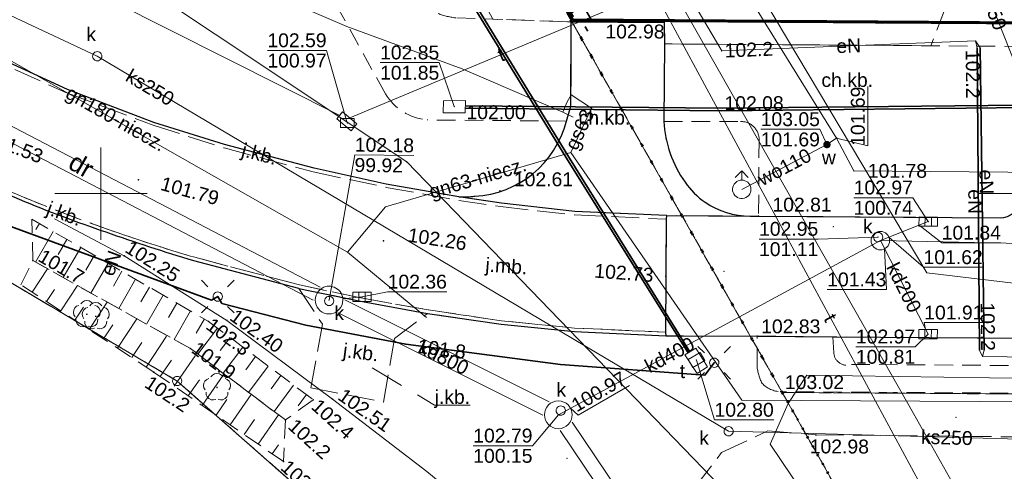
# Model space of a CAD drawing. Extents: x 6447898 to 6448503, y 5806748 to 5807122.
# Tile 5 of 50: x 6447946 to 6447999, y 5806885 to 5806909. Entities that reach past the tile are written whole.
import ezdxf
from ezdxf.enums import TextEntityAlignment as Align

# ---------------------------------------------------------------- set-up
doc = ezdxf.new("R2010")
doc.units = 0
doc.header["$PDSIZE"] = 0.75
for name, pattern in [('KROPK2', [2, 0, -2]), ('PRZER1-1', [2, 1, -1]), ('PRZER2-1', [3, 2, -1]), ('PRZER3-1', [4, 3, -1])]:
    doc.linetypes.add(name, pattern=pattern)
doc.layers.get('0').update_dxf_attribs({"linetype": 'CONTINUOUS', "lineweight": 13})
for name, color, linetype, lineweight in [('GEPPGD', 7, 'CONTINUOUS', 18), ('GESDZI', 7, 'CONTINUOUS', 18), ('GESJAE', 7, 'KROPK2', 50), ('GESKKL', 3, 'PRZER3-1', 18), ('GESUZY', 3, 'PRZER1-1', 18), ('GESUZY_O', 3, 'PRZER1-1', 18), ('GSLINK', 7, 'CONTINUOUS', 18), ('GSLKRW', 7, 'CONTINUOUS', 25), ('GSPRDL', 7, 'CONTINUOUS', 18), ('GSPWPN', 42, 'CONTINUOUS', 13), ('GSPWPN_O', 42, 'CONTINUOUS', 13), ('GSPWPS', 7, 'CONTINUOUS', 13), ('GSPWPS_O', 7, 'CONTINUOUS', 13), ('GSSKOA', 7, 'PRZER3-1', 18), ('GSSKOA_O', 7, 'PRZER3-1', 18), ('GSSKOD', 7, 'PRZER2-1', 18), ('GSSKOD_O', 7, 'PRZER2-1', 18), ('GSSOTW', 7, 'PRZER3-1', 18), ('GSSZSN', 7, 'PRZER2-1', 18), ('GTGTXT', 7, 'CONTINUOUS', 18), ('GULEPR', 240, 'CONTINUOUS', 18), ('GULEPR_O', 240, 'CONTINUOUS', 18), ('GULGPR', 2, 'CONTINUOUS', 18), ('GULGPR_O', 2, 'CONTINUOUS', 18), ('GULKPR', 32, 'CONTINUOUS', 18), ('GULKPR_O', 32, 'CONTINUOUS', 18), ('GULLOB', 7, 'CONTINUOUS', 35), ('GULTPR', 30, 'CONTINUOUS', 18), ('GULTPR_O', 30, 'CONTINUOUS', 18), ('GULWPR', 5, 'CONTINUOUS', 18), ('GULWPR_O', 5, 'CONTINUOUS', 18), ('GUPELA', 7, 'CONTINUOUS', 18), ('GUPIKP', 7, 'CONTINUOUS', 18), ('GUPISN', 7, 'PRZER1-1', 18), ('GUPIWZ', 7, 'CONTINUOUS', 18), ('GUPIWZ_O', 7, 'CONTINUOUS', 18), ('GUPKKS', 32, 'CONTINUOUS', 18), ('GUPKSD', 32, 'CONTINUOUS', 18), ('GUPKSD_O', 32, 'CONTINUOUS', 18), ('GUPPRZ', 7, 'CONTINUOUS', 18), ('GUPPRZ_O', 7, 'CONTINUOUS', 18), ('GUPWDT', 5, 'CONTINUOUS', 18), ('GUPWZA', 5, 'CONTINUOUS', 18), ('GUPWZA_O', 5, 'CONTINUOUS', 18), ('GUSIKP', 7, 'CONTINUOUS', 18)]:
    doc.layers.add(name, color=color, linetype=linetype, lineweight=lineweight)
doc.layers.add('OBRYS DZIAŁKA', color=7, linetype='CONTINUOUS', lineweight=60, true_color=0xffff4d)
doc.styles.add('GEO-INFO', font='arial.ttf')

# ---------------------------------------------------------------- blocks, each defined once
blk = doc.blocks.new('EPPGN')
blk.add_hatch(color=0).paths.add_polyline_path([(0, -0.09), (0.027812, -0.085595), (0.052901, -0.072812), (0.072812, -0.052901), (0.085595, -0.027812), (0.09, 0), (0.085595, 0.027812), (0.072812, 0.052901), (0.052901, 0.072812), (0.027812, 0.085595), (0, 0.09), (-0.027812, 0.085595), (-0.052901, 0.072812), (-0.072812, 0.052901), (-0.085595, 0.027812), (-0.09, 0), (-0.085595, -0.027812), (-0.072812, -0.052901), (-0.052901, -0.072812), (-0.027812, -0.085595)])
blk = doc.blocks.new('POINT')
at = {"color": 0}
blk.add_point((0, 0), dxfattribs=at)
blk = doc.blocks.new('KOLO')
blk.add_hatch(color=0).paths.add_polyline_path([(-0.5, 0), (-0.482963, -0.12941), (-0.433013, -0.25), (-0.353553, -0.353553), (-0.25, -0.433013), (-0.12941, -0.482963), (0, -0.5), (0.12941, -0.482963), (0.25, -0.433013), (0.353553, -0.353553), (0.433013, -0.25), (0.482963, -0.12941), (0.5, 0), (0.482963, 0.12941), (0.433013, 0.25), (0.353553, 0.353553), (0.25, 0.433013), (0.12941, 0.482963), (0, 0.5), (-0.12941, 0.482963), (-0.25, 0.433013), (-0.353553, 0.353553), (-0.433013, 0.25), (-0.482963, 0.12941)])
blk = doc.blocks.new('OKRAG_PELNY')
at = {"color": 0}
blk.add_lwpolyline([(0, 0.5), (0.12941, 0.482963), (0.25, 0.433013), (0.353553, 0.353553), (0.433013, 0.25), (0.482963, 0.12941), (0.5, 0), (0.482963, -0.12941), (0.433013, -0.25), (0.353553, -0.353553), (0.25, -0.433013), (0.12941, -0.482963), (0, -0.5), (-0.12941, -0.482963), (-0.25, -0.433013), (-0.353553, -0.353553), (-0.433013, -0.25), (-0.482963, -0.12941), (-0.5, 0), (-0.482963, 0.12941), (-0.433013, 0.25), (-0.353553, 0.353553), (-0.25, 0.433013), (-0.12941, 0.482963)], close=True, dxfattribs=at)
blk = doc.blocks.new('PROSTOKAT1_5-1_PELNY')
at = {"color": 0}
blk.add_lwpolyline([(0.75, -0.5), (-0.75, -0.5), (-0.75, 0.5), (0.75, 0.5)], close=True, dxfattribs=at)
blk = doc.blocks.new('SUUS05')
at = {"color": 0}
blk.add_lwpolyline([(0.5, -0.25), (-0.5, -0.25), (-0.5, 0.25), (0.5, 0.25)], close=True, dxfattribs=at)
for points in [[(-0.175, -0.25), (-0.175, 0.25)], [(0.175, -0.25), (0.175, 0.25)]]:
    blk.add_lwpolyline(points, dxfattribs=at)
blk = doc.blocks.new('SUUS02')
at = {"color": 0}
for points in [[(-0.707107, 1.292893), (0, 2), (0.707107, 1.292893)], [(0, 1), (0, 2)]]:
    blk.add_lwpolyline(points, dxfattribs=at)
blk.add_lwpolyline([(0, 1), (0.173648, 0.984808), (0.34202, 0.939693), (0.5, 0.866025), (0.642788, 0.766044), (0.766044, 0.642788), (0.866025, 0.5), (0.939693, 0.34202), (0.984808, 0.173648), (1, 0), (0.984808, -0.173648), (0.939693, -0.34202), (0.866025, -0.5), (0.75575, -0.654861), (0.618159, -0.786053), (0.458227, -0.888835), (0.281733, -0.959493), (0.095056, -0.995472), (-0.095056, -0.995472), (-0.281733, -0.959493), (-0.458227, -0.888835), (-0.618159, -0.786053), (-0.75575, -0.654861), (-0.866025, -0.5), (-0.945001, -0.327068), (-0.989821, -0.142315), (-0.998867, 0.047582), (-0.971812, 0.235759), (-0.909632, 0.415415), (-0.814576, 0.580057), (-0.690079, 0.723734), (-0.540641, 0.841254), (-0.371662, 0.928368), (-0.189251, 0.981929)], close=True, dxfattribs=at)
blk = doc.blocks.new('SPDLP')
blk.add_hatch(color=0).paths.add_polyline_path([(0, -0.09), (0.027812, -0.085595), (0.052901, -0.072812), (0.072812, -0.052901), (0.085595, -0.027812), (0.09, 0), (0.085595, 0.027812), (0.072812, 0.052901), (0.052901, 0.072812), (0.027812, 0.085595), (0, 0.09), (-0.027812, 0.085595), (-0.052901, 0.072812), (-0.072812, 0.052901), (-0.085595, 0.027812), (-0.09, 0), (-0.085595, -0.027812), (-0.072812, -0.052901), (-0.052901, -0.072812), (-0.027812, -0.085595)])
at = {"color": 0}
for points in [[(-0.648554, 1.126667), (-0.481106, 1.325358), (-0.255912, 1.454989), (0, 1.5), (0.255912, 1.454989), (0.481106, 1.325358), (0.648554, 1.126667)], [(-1.271938, -0.268652), (-1.40916, -0.048001), (-1.462858, 0.20623), (-1.426585, 0.463525), (-1.304695, 0.693003), (-1.11182, 0.867117), (-0.871109, 0.964971)], [(0.871109, 0.964971), (1.11182, 0.867117), (1.304695, 0.693003), (1.426585, 0.463525), (1.462858, 0.20623), (1.40916, -0.048001), (1.271938, -0.268652)], [(-0.137547, -1.292703), (-0.389802, -1.355024), (-0.648184, -1.327532), (-0.881678, -1.213525), (-1.062258, -1.026689), (-1.168249, -0.78945), (-1.186929, -0.530282)], [(1.186929, -0.530282), (1.168249, -0.78945), (1.062258, -1.026689), (0.881678, -1.213525), (0.648184, -1.327532), (0.389802, -1.355024), (0.137547, -1.292703)]]:
    blk.add_lwpolyline(points, dxfattribs=at)
blk = doc.blocks.new('SUEO')
blk.add_hatch(color=0).paths.add_polyline_path([(-0.002174, 0.089974), (0.023762, 0.086807), (0.042561, 0.0793), (0.060131, 0.066965), (0.076266, 0.047786), (0.086234, 0.025762), (0.089972, 0.002226), (0.088646, -0.015553), (0.081114, -0.038994), (0.066834, -0.060276), (0.049699, -0.075033), (0.027576, -0.085671), (0.004027, -0.08991), (-0.019639, -0.087831), (-0.040932, -0.080154), (-0.059082, -0.067892), (-0.073734, -0.051607), (-0.08374, -0.032979), (-0.089221, -0.011817), (-0.089063, 0.012951), (-0.082571, 0.035806), (-0.069528, 0.057148), (-0.048957, 0.075519), (-0.026898, 0.085887)])
at = {"color": 0}
for points in [[(-1.767767, 1.767767), (-1.06066, 1.06066)], [(1.767767, 1.767767), (1.06066, 1.06066)], [(-1.767767, -1.767767), (-1.06066, -1.06066)], [(1.767767, -1.767767), (1.06066, -1.06066)]]:
    blk.add_lwpolyline(points, dxfattribs=at)
blk = doc.blocks.new('EPPGS')
at = {"color": 0}
blk.add_lwpolyline([(0, 0.5), (0.154508, 0.475528), (0.293893, 0.404508), (0.404508, 0.293893), (0.475528, 0.154508), (0.5, 0), (0.475528, -0.154508), (0.404508, -0.293893), (0.293893, -0.404508), (0.154508, -0.475528), (0, -0.5), (-0.154508, -0.475528), (-0.293893, -0.404508), (-0.404508, -0.293893), (-0.475528, -0.154508), (-0.5, 0), (-0.475528, 0.154508), (-0.404508, 0.293893), (-0.293893, 0.404508), (-0.154508, 0.475528)], close=True, dxfattribs=at)

msp = doc.modelspace()

# ---------------------------------------------------------------- linework, layer by layer
at = {"elevation": 100, "flags": 128}
for points in [[(6447950, 5806897.5), (6447950, 5806902.5)], [(6447947.5, 5806900), (6447952.5, 5806900)], [(6447997.5, 5806900), (6448002.5, 5806900)]]:
    msp.add_lwpolyline(points, dxfattribs=at)
at = {"layer": 'GESDZI', "elevation": 10.22}
for points in [[(6447947.144, 5807106.691), (6447943.57, 5806972.007), (6447945.952, 5806961.309), (6447947.76, 5806958.22), (6447958.842, 5806964.609), (6447965.851, 5806952.15), (6447965.901, 5806954.89), (6447976.35, 5806954.66), (6447976.081, 5806941.611), (6447968.351, 5806941.801), (6447965.751, 5806946.39), (6447958.522, 5806959.149), (6447949.97, 5806954.35), (6447974.881, 5806910.343), (6447975.461, 5806909.323), (6448108.58, 5806908.47), (6448109, 5806973.47), (6448154, 5806973.18), (6448153.539, 5806902.166), (6448290.541, 5806859.987)], [(6447902.375, 5806927.785), (6447908.1, 5806926.36), (6447915.31, 5806923.99), (6447945.82, 5806915.54), (6447966.55, 5806901.71), (6447998.57, 5806868.616), (6447986.863, 5806889.257), (6447975.461, 5806909.323), (6447974.881, 5806910.343), (6447910.195, 5806932.402), (6447902.842, 5806934.305)], [(6447902.375, 5806927.785), (6447908.1, 5806926.36), (6447915.31, 5806923.99), (6447945.82, 5806915.54), (6447966.55, 5806901.71), (6447998.57, 5806868.616)], [(6447998.57, 5806868.616), (6448001.07, 5806864.206), (6447982.121, 5806861.587), (6447972.271, 5806873.906), (6447954.122, 5806889.875), (6447938.603, 5806899.044), (6447914.408, 5806907.57)], [(6447921.899, 5806895.009), (6447938.603, 5806899.044), (6447954.122, 5806889.875), (6447972.271, 5806873.906), (6447982.121, 5806861.587), (6447938.629, 5806866.952)]]:
    msp.add_lwpolyline(points, dxfattribs=at)
for points in [[(6448281.342, 5806841.899), (6448290.514, 5806841.988), (6448290.541, 5806859.987), (6448153.539, 5806902.166), (6448133.583, 5806908.31), (6448108.58, 5806908.47), (6447975.461, 5806909.323), (6447986.863, 5806889.257), (6448130.513, 5806888.326)], [(6448155.289, 5806857.796), (6448168.767, 5806855.813), (6448193.503, 5806845.405), (6448224.628, 5806841.328), (6448281.342, 5806841.899), (6448130.513, 5806888.326), (6447986.863, 5806889.257), (6447998.57, 5806868.616), (6448001.07, 5806864.206), (6448017.169, 5806862.196), (6448066.836, 5806855.476), (6448078.905, 5806858.046), (6448109.339, 5806864.525)]]:
    msp.add_lwpolyline(points, close=True, dxfattribs=at)
at = {"layer": 'GESJAE', "ltscale": 0.5}
for p, q in [((6447975.461, 5806909.323, 10.22), (6447974.881, 5806910.343, 10.22)), ((6447986.863, 5806889.257, 10.22), (6447975.461, 5806909.323, 10.22)), ((6447998.57, 5806868.616, 10.22), (6447986.863, 5806889.257, 10.22))]:
    msp.add_line(p, q, dxfattribs=at)
at = {"layer": 'GESJAE', "ltscale": 0.5, "elevation": 10.22}
msp.add_lwpolyline([(6447947.534, 5807120.909), (6447947.452, 5807118.377), (6447947.232, 5807111.508), (6447947.144, 5807106.691), (6447943.57, 5806972.007), (6447945.952, 5806961.309), (6447947.76, 5806958.22), (6447949.97, 5806954.35), (6447974.881, 5806910.343), (6447975.461, 5806909.323), (6447986.863, 5806889.257), (6447998.57, 5806868.616)], dxfattribs=at)
at = {"layer": 'GESKKL', "ltscale": 0.5, "elevation": 10.06}
msp.add_lwpolyline([(6447972.271, 5806873.906), (6447954.122, 5806889.875), (6447938.603, 5806899.044), (6447921.899, 5806895.009)], dxfattribs=at)
at = {"layer": 'GESUZY', "ltscale": 0.5}
for p, q in [((6448003.41, 5806909.144, 10.08), (6447975.461, 5806909.323, 10.08)), ((6447975.461, 5806909.323, 10.08), (6447986.863, 5806889.257, 10.08)), ((6448114.509, 5806888.43, 10.08), (6447986.863, 5806889.257, 10.08)), ((6447986.863, 5806889.257, 10.08), (6447998.57, 5806868.616, 10.08)), ((6447986.863, 5806889.257, 10.08), (6448114.509, 5806888.43, 10.08))]:
    msp.add_line(p, q, dxfattribs=at)
at = {"layer": 'GESUZY', "ltscale": 0.5, "elevation": 10.08}
msp.add_lwpolyline([(6447965.751, 5806946.39), (6447968.351, 5806941.801), (6447976.081, 5806941.611), (6447975.71, 5806923.75), (6448003.735, 5806923.191), (6448003.734, 5806923.158), (6448003.758, 5806920.077), (6448003.595, 5806915.028), (6448003.41, 5806909.144), (6447975.461, 5806909.323), (6447974.881, 5806910.343), (6447949.97, 5806954.35), (6447958.522, 5806959.149)], close=True, dxfattribs=at)
for points in [[(6447914.408, 5806907.57), (6447938.603, 5806899.044), (6447954.122, 5806889.875), (6447972.271, 5806873.906), (6447982.121, 5806861.587), (6448001.07, 5806864.206), (6447998.57, 5806868.616), (6447986.863, 5806889.257), (6447975.461, 5806909.323), (6447974.881, 5806910.343), (6447910.195, 5806932.402), (6447902.842, 5806934.305)], [(6447972.271, 5806873.906), (6447954.122, 5806889.875), (6447938.603, 5806899.044), (6447921.899, 5806895.009)]]:
    msp.add_lwpolyline(points, dxfattribs=at)
at = {"layer": 'GSLINK', "elevation": 10.18}
msp.add_lwpolyline([(6447987.18, 5806865.15), (6447984.58, 5806868.36), (6447982.53, 5806870.63), (6447982.14, 5806871.03), (6447975.88, 5806877.46), (6447971.37, 5806881.9), (6447967.64, 5806884.99), (6447962.53, 5806888.9), (6447956.82, 5806893.15), (6447951.26, 5806896.64), (6447947.49, 5806898.63)], dxfattribs=at)
at = {"layer": 'GSLKRW', "elevation": 10.18}
for points in [[(6447969.37, 5806899.82), (6447965.44, 5806900.52), (6447961.54, 5806901.37), (6447956.69, 5806902.65), (6447952.87, 5806903.85), (6447948.2, 5806905.62), (6447943.63, 5806907.71), (6447939.19, 5806910.02), (6447936.61, 5806911.52)], [(6447980.59, 5806898.82), (6447975.64, 5806899.04), (6447971.68, 5806899.49), (6447969.37, 5806899.82)], [(6447980.59, 5806898.82), (6447980.58, 5806898.62), (6447980.55, 5806892.51), (6447980.56, 5806892.31), (6447985.51, 5806892.3), (6447989.6, 5806892.26), (6448007.81, 5806892.13), (6448028.6, 5806891.98), (6448041.94, 5806891.91), (6448048.93, 5806891.85), (6448052.91, 5806891.81), (6448071.93, 5806891.7), (6448074.93, 5806891.7), (6448086.94, 5806891.61), (6448091.74, 5806891.59), (6448111.82, 5806891.45), (6448121.28, 5806891.28), (6448127.69, 5806890.86), (6448131.79, 5806890.48), (6448136.6, 5806889.82), (6448142.99, 5806888.77), (6448145.41, 5806888.23)], [(6447960.71, 5806894.88), (6447963.96, 5806894.2), (6447967.66, 5806893.53)], [(6447967.66, 5806893.53), (6447971.65, 5806892.94), (6447975.62, 5806892.55), (6447980.56, 5806892.31)]]:
    msp.add_lwpolyline(points, dxfattribs=at)
for points in [[(6447969.37, 5806899.82, 0.032585), (6447970.23, 5806899.86, 0.32829), (6447975.18, 5806903.92), (6447975.43, 5806904.72), (6447975.44, 5806909.28), (6447980.47, 5806909.25), (6447980.49, 5806908.09), (6447980.46, 5806903.9, 0.146191), (6447981.61, 5806900.62, 0.093994), (6447982.69, 5806899.53, 0.146715), (6447985.12, 5806898.78)], [(6447960.71, 5806894.88), (6447955.02, 5806896.37, -0.011651), (6447950.28, 5806897.91, -0.015876), (6447945.59, 5806899.68, -0.014098), (6447941.03, 5806901.74, -0.022359), (6447933.15, 5806906.05)], [(6447980.59, 5806898.82), (6447985.12, 5806898.78), (6447985.58, 5806898.78), (6447998.65, 5806898.69, 0.388347), (6447999.71, 5806899.66), (6447999.73, 5806903.66), (6448006.92, 5806903.62), (6448006.88, 5806899.65, 0.412378), (6448007.87, 5806898.6), (6448009.92, 5806898.61, 0.396258), (6448010.92, 5806899.63), (6448010.98, 5806903.58), (6448028.68, 5806903.43)]]:
    msp.add_lwpolyline(points, format="xyb", dxfattribs=at)
at = {"layer": 'GSSKOA', "ltscale": 0.5, "elevation": 10.18}
for points in [[(6447969.37, 5806899.82), (6447965.44, 5806900.52), (6447961.54, 5806901.37), (6447956.69, 5806902.65), (6447952.87, 5806903.85), (6447948.2, 5806905.62), (6447943.63, 5806907.71), (6447939.19, 5806910.02), (6447936.61, 5806911.52), (6447936.52, 5806911.36), (6447939.1, 5806909.88), (6447943.53, 5806907.54), (6447948.11, 5806905.46), (6447952.82, 5806903.7), (6447956.66, 5806902.47), (6447961.49, 5806901.17), (6447965.43, 5806900.34), (6447969.36, 5806899.63), (6447971.62, 5806899.3), (6447975.63, 5806898.85), (6447980.58, 5806898.62), (6447980.59, 5806898.82), (6447975.64, 5806899.04), (6447971.68, 5806899.49)], [(6447960.71, 5806894.88), (6447961.98, 5806892.94), (6447961.35, 5806889.51), (6447965.28, 5806888.74), (6447965.88, 5806892.17), (6447967.66, 5806893.53), (6447963.96, 5806894.2)]]:
    msp.add_lwpolyline(points, close=True, dxfattribs=at)
for points in [[(6447943.53, 5806907.54), (6447948.11, 5806905.46), (6447952.82, 5806903.7), (6447956.66, 5806902.47), (6447961.49, 5806901.17), (6447965.43, 5806900.34), (6447969.36, 5806899.63), (6447971.62, 5806899.3), (6447975.63, 5806898.85), (6447980.58, 5806898.62), (6447980.55, 5806892.51), (6447975.63, 5806892.74), (6447971.68, 5806893.13), (6447967.71, 5806893.72), (6447963.97, 5806894.38), (6447960.74, 5806895.07), (6447955.08, 5806896.56, -0.013268), (6447950.35, 5806898.08, -0.0148), (6447945.68, 5806899.86, -0.014086), (6447941.13, 5806901.91, -0.022995)], [(6448028.6, 5806891.98), (6448007.81, 5806892.13), (6447989.6, 5806892.26), (6447985.51, 5806892.3), (6447980.56, 5806892.31), (6447980.55, 5806892.51), (6447980.58, 5806898.62), (6447980.59, 5806898.82), (6447985.12, 5806898.78), (6447985.58, 5806898.78), (6447998.65, 5806898.69, 0.388347), (6447999.71, 5806899.66), (6447999.73, 5806903.66), (6448006.92, 5806903.62), (6448006.88, 5806899.65, 0.412378), (6448007.87, 5806898.6), (6448009.92, 5806898.61, 0.396258), (6448010.92, 5806899.63), (6448010.98, 5806903.58), (6448028.68, 5806903.43)], [(6447941.13, 5806901.91, 0.014779), (6447945.68, 5806899.86, 0.02662), (6447955.08, 5806896.56), (6447960.74, 5806895.07), (6447963.97, 5806894.38), (6447967.71, 5806893.72), (6447971.68, 5806893.13), (6447975.63, 5806892.74), (6447980.55, 5806892.51), (6447980.56, 5806892.31), (6447975.62, 5806892.55), (6447971.65, 5806892.94), (6447967.66, 5806893.53), (6447963.96, 5806894.2), (6447960.71, 5806894.88), (6447955.02, 5806896.37, -0.011651), (6447950.28, 5806897.91, -0.015876), (6447945.59, 5806899.68, -0.014098), (6447941.03, 5806901.74, -0.022359)]]:
    msp.add_lwpolyline(points, format="xyb", dxfattribs=at)
at = {"layer": 'GSSKOA_O', "elevation": 10.8, "flags": 128}
msp.add_lwpolyline([(6447969.973, 5806888.579), (6447968.053, 5806888.579), (6447964.669, 5806890.583)], dxfattribs=at)
at = {"layer": 'GSSKOD', "ltscale": 0.5, "elevation": 10.18}
for points in [[(6447959.84, 5806924.05), (6447961.55, 5806920.92), (6447967.23, 5806910.64, 0.143231), (6447968.24, 5806909.73, 0.062925), (6447969.25, 5806909.49), (6447975.44, 5806909.28), (6447975.43, 5806904.72), (6447975.18, 5806903.92), (6447967.65, 5806903.98, -0.23762), (6447965.39, 5806905.39), (6447961.18, 5806913.03), (6447956.01, 5806922.56), (6447948.83, 5806935.62), (6447950.68, 5806936.64), (6447952.37, 5806937.52)], [(6447975.44, 5806909.28), (6447980.47, 5806909.25), (6447980.49, 5806908.09), (6447980.46, 5806903.9, 0.146191), (6447981.61, 5806900.62, 0.093994), (6447982.69, 5806899.53, 0.146715), (6447985.12, 5806898.78), (6447980.59, 5806898.82), (6447975.64, 5806899.04), (6447971.68, 5806899.49), (6447969.37, 5806899.82, 0.032585), (6447970.23, 5806899.86, 0.32829), (6447975.18, 5806903.92), (6447975.43, 5806904.72)], [(6447980.49, 5806908.09), (6447980.46, 5806903.9), (6447984.61, 5806903.89, -0.228874), (6447985.33, 5806903.6, -0.194063), (6447985.61, 5806902.93), (6447985.58, 5806898.78), (6447998.65, 5806898.69, 0.388347), (6447999.71, 5806899.66), (6447999.73, 5806903.66), (6448006.92, 5806903.62), (6448010.98, 5806903.58), (6448028.68, 5806903.43), (6448052.8, 5806903.32), (6448068.44, 5806903.22), (6448068.45, 5806899.27, 0.463892), (6448069.4, 5806898.21), (6448071.98, 5806898.2, 0.168884), (6448074.91, 5806899.18, 0.06778), (6448075.95, 5806900.34, 0.156605), (6448076.88, 5806903.31), (6448076.92, 5806907.45), (6448052.86, 5806907.59), (6448028.67, 5806907.74), (6448007.38, 5806907.9)]]:
    msp.add_lwpolyline(points, format="xyb", close=True, dxfattribs=at)
msp.add_lwpolyline([(6448043.07, 5806888.92), (6448009.59, 5806889.15), (6447986.78, 5806889.3, -0.19932), (6447985.77, 5806889.75, -0.100904), (6447985.5, 5806890.68), (6447985.51, 5806892.3), (6447989.6, 5806892.26), (6447989.65, 5806891.39, 0.49488), (6447990.6, 5806890.77), (6448009.55, 5806890.65), (6448043.1, 5806890.42)], format="xyb", dxfattribs=at)
at = {"layer": 'GSSOTW', "ltscale": 0.5, "elevation": 10.18}
for points in [[(6447965.45, 5806920.19), (6447999.33, 5806919.57), (6447994.903, 5806907.988), (6447980.49, 5806908.09), (6447980.47, 5806909.25), (6447975.44, 5806909.28), (6447971.206, 5806909.424)], [(6447986.08, 5806887.19), (6447988.68, 5806886.96), (6448020.46, 5806886.67), (6448010.58, 5806866.98), (6447998.63, 5806864.42), (6447992.13, 5806868.85), (6447989.5, 5806872.28), (6447987.09, 5806874.95), (6447980.89, 5806881.39), (6447981.34, 5806883.36), (6447982.11, 5806884.11), (6447983.58, 5806886.01)]]:
    msp.add_lwpolyline(points, close=True, dxfattribs=at)
at = {"layer": 'GSSZSN', "ltscale": 0.5, "elevation": 10.06}
for points in [[(6447961.49, 5806888.86), (6447959.98, 5806887.77), (6447954.84, 5806891.63), (6447946.32, 5806896.38), (6447946.27, 5806898.62)], [(6447946.27, 5806898.62), (6447955.82, 5806893.1), (6447961.49, 5806888.86)], [(6447945.67, 5806895.08), (6447946.32, 5806896.38), (6447954.84, 5806891.63), (6447959.98, 5806887.77), (6447959.88, 5806885.52)], [(6447959.88, 5806885.52), (6447952.86, 5806890.36), (6447945.67, 5806895.08)]]:
    msp.add_lwpolyline(points, dxfattribs=at)
at = {"layer": 'GSSZSN', "elevation": 10.06, "flags": 128}
for points in [[(6447946.674, 5806898.386), (6447946.482, 5806898.054)], [(6447947.418, 5806897.957), (6447946.461, 5806896.301)], [(6447948.161, 5806897.527), (6447947.686, 5806896.705)], [(6447948.905, 5806897.097), (6447947.961, 5806895.465)], [(6447949.648, 5806896.667), (6447949.18, 5806895.857)], [(6447950.392, 5806896.237), (6447949.462, 5806894.628)], [(6447946.286, 5806894.676), (6447947.114, 5806895.937)], [(6447951.136, 5806895.808), (6447950.674, 5806895.009)], [(6447947.825, 5806893.665), (6447948.727, 5806895.038)], [(6447951.879, 5806895.378), (6447950.962, 5806893.792)], [(6447947.055, 5806894.171), (6447947.488, 5806894.829)], [(6447952.623, 5806894.948), (6447952.168, 5806894.161)], [(6447953.366, 5806894.518), (6447952.463, 5806892.955)], [(6447949.365, 5806892.654), (6447950.339, 5806894.139)], [(6447954.11, 5806894.088), (6447953.661, 5806893.313)], [(6447948.595, 5806893.16), (6447949.064, 5806893.874)], [(6447954.853, 5806893.659), (6447953.963, 5806892.119)], [(6447950.135, 5806892.149), (6447950.64, 5806892.919)], [(6447950.904, 5806891.644), (6447951.952, 5806893.24)], [(6447955.597, 5806893.229), (6447955.155, 5806892.465)], [(6447952.444, 5806890.633), (6447953.565, 5806892.341)], [(6447956.302, 5806892.74), (6447955.244, 5806891.326)], [(6447951.674, 5806891.138), (6447952.217, 5806891.964)], [(6447956.989, 5806892.226), (6447956.46, 5806891.518)], [(6447953.967, 5806889.597), (6447955.188, 5806891.369)], [(6447957.677, 5806891.711), (6447956.618, 5806890.295)], [(6447953.209, 5806890.12), (6447953.811, 5806890.994)], [(6447958.365, 5806891.197), (6447957.835, 5806890.488)], [(6447955.483, 5806888.552), (6447956.662, 5806890.262)], [(6447959.053, 5806890.683), (6447957.991, 5806889.263)], [(6447959.741, 5806890.168), (6447959.209, 5806889.458)], [(6447954.725, 5806889.074), (6447955.325, 5806889.945)], [(6447960.428, 5806889.654), (6447959.365, 5806888.232)], [(6447956.999, 5806887.506), (6447958.136, 5806889.155)], [(6447961.116, 5806889.14), (6447960.67, 5806888.543)], [(6447956.241, 5806888.029), (6447956.82, 5806888.869)], [(6447958.516, 5806886.461), (6447959.61, 5806888.048)], [(6447957.757, 5806886.983), (6447958.315, 5806887.792)], [(6447959.274, 5806885.938), (6447959.608, 5806886.422)]]:
    msp.add_lwpolyline(points, dxfattribs=at)
at = {"layer": 'GULEPR', "elevation": 10.14}
for points in [[(6447959.497, 5806947.514), (6447963.37, 5806941.925), (6447993.967, 5806888.113), (6448000.293, 5806876.885), (6448015.359, 5806868.833), (6448017.259, 5806865.136), (6448017.488, 5806862.23), (6448017.491, 5806862.153)], [(6447977.02, 5806918.81), (6447983.59, 5806907.71), (6447997.32, 5806908.26)], [(6447997.32, 5806908.26), (6447997.4, 5806907.86), (6447997.53, 5806891.55), (6447997.7, 5806891.2)], [(6447997.32, 5806908.26), (6447997.57, 5806907.88), (6447997.78, 5806891.55), (6447997.7, 5806891.2)], [(6447983.18, 5806890.86), (6447982.68, 5806890.2), (6447974.86, 5806890.77), (6447966.49, 5806891.86), (6447961.08, 5806892.9), (6447956.55, 5806894.07), (6447956.32, 5806894.44), (6447955.98, 5806894.25), (6447945.12, 5806898.23), (6447935.7, 5806902.79), (6447929.95, 5806906.01), (6447929.18, 5806905.5)], [(6447997.7, 5806891.2), (6448013.66, 5806890.99), (6448021.91, 5806891.17), (6448027.45, 5806890.84), (6448041.31, 5806890.97)]]:
    msp.add_lwpolyline(points, dxfattribs=at)
at = {"layer": 'GULGPR', "elevation": 10.14}
for points in [[(6447975.55, 5806904.13), (6447974.99, 5806904.4), (6447969.55, 5806906.75), (6447963.31, 5806909.03), (6447948.3, 5806915.46), (6447935.77, 5806920.96), (6447932.74, 5806921.96), (6447922.41, 5806926.04), (6447921.9, 5806926.2), (6447919.01, 5806919.9), (6447918.62, 5806919.63), (6447918.22, 5806918.83)], [(6447967.622, 5806893.305), (6447963.337, 5806896.83), (6447938.197, 5806911.116), (6447930.653, 5806914.894), (6447918.22, 5806918.83)], [(6447975.43, 5806902.23), (6447976.55, 5806904.62), (6447975.45, 5806905.34), (6447975.23, 5806904.96), (6447974.99, 5806904.4)], [(6447963.337, 5806896.83), (6447965.393, 5806899.283), (6447975.43, 5806902.23)], [(6447975.43, 5806902.23), (6447984.676, 5806888.842), (6448029.641, 5806888.587), (6448065.66, 5806887.27), (6448080.27, 5806886.92)]]:
    msp.add_lwpolyline(points, dxfattribs=at)
at = {"layer": 'GULKPR', "elevation": 10.14}
for points in [[(6448007.575, 5806886.518), (6447988.816, 5806933.874), (6447989.412, 5806981.716), (6448040.312, 5806980.433)], [(6447961.855, 5806894.955), (6447924.655, 5806914.345)], [(6447949.803, 5806907.423), (6447935.362, 5806914.207)], [(6447961.485, 5806894.245), (6447924.285, 5806913.635)], [(6447949.803, 5806907.423), (6447983.96, 5806887.16)], [(6447992.17, 5806897.46), (6447994.76, 5806898.49)], [(6447974.75, 5806888.05), (6447992.17, 5806897.46), (6448030.38, 5806896.66), (6448069.99, 5806897.15), (6448110.43, 5806896.37), (6448141.26, 5806893.74)], [(6447992.17, 5806897.46), (6447994.75, 5806892.41)], [(6447964.13, 5806894.42), (6447963.09, 5806894.32)], [(6447974.258, 5806888.748), (6447963.188, 5806894.268)], [(6447973.902, 5806888.032), (6447962.832, 5806893.552)], [(6447975.502, 5806887.654), (6447988.572, 5806868.264)], [(6447974.838, 5806887.206), (6447987.908, 5806867.816)], [(6447983.96, 5806887.16), (6448007.575, 5806886.518)]]:
    msp.add_lwpolyline(points, dxfattribs=at)
at = {"layer": 'GULLOB', "elevation": 10.12}
for points in [[(6447981.78, 5806891.4), (6447975.16, 5806901.97), (6447966, 5806916.94), (6447955.28, 5806933.92)], [(6447955.37, 5806933.97), (6447966.12, 5806916.99), (6447975.26, 5806902.06), (6447981.86, 5806891.46)], [(6447997.4, 5806907.86), (6447997.53, 5806891.55)], [(6447997.57, 5806907.88), (6447997.78, 5806891.55)], [(6447983.18, 5806890.86), (6447982.68, 5806890.2), (6447974.86, 5806890.77), (6447966.49, 5806891.86), (6447961.08, 5806892.9), (6447956.55, 5806894.07), (6447956.32, 5806894.44), (6447955.98, 5806894.25), (6447945.12, 5806898.23), (6447935.7, 5806902.79), (6447929.95, 5806906.01), (6447929.18, 5806905.5), (6447929.02, 5806906.17), (6447926.33, 5806907.3), (6447921.95, 5806906.03), (6447917.071, 5806903.105)], [(6447969.71, 5806904.61), (6447983.6, 5806904.48), (6448003.39, 5806904.69)], [(6447969.717, 5806904.75), (6447983.61, 5806904.62), (6448003.39, 5806904.818)], [(6447966.49, 5806891.86), (6447961.08, 5806892.9)]]:
    msp.add_lwpolyline(points, dxfattribs=at)
at = {"layer": 'GULTPR', "elevation": 10.14}
for points in [[(6447938.342, 5806916.584), (6447962.922, 5806904.223)], [(6447963.462, 5806904.093), (6447979.828, 5806910.93)], [(6447980.224, 5806910.407), (6447998.729, 5806876.18)], [(6447930.639, 5806880.35), (6447933.638, 5806879.678), (6447942.223, 5806877.474), (6447980.492, 5806866.419), (6447992.202, 5806872.537), (6447993.235, 5806876.042), (6447986.206, 5806886.457), (6447987.19, 5806888.654), (6447988.2, 5806890.193), (6448022.784, 5806889.687), (6448033.838, 5806889.477), (6448048.115, 5806889.44), (6448066.571, 5806888.934), (6448089.704, 5806888.231), (6448093.24, 5806887.922), (6448106.228, 5806886.701), (6448124.073, 5806883.962), (6448152.559, 5806879.608), (6448206.31, 5806855.281), (6448219.711, 5806849.002), (6448265.133, 5806837.838)]]:
    msp.add_lwpolyline(points, dxfattribs=at)
at = {"layer": 'GULWPR', "elevation": 10.14}
for points in [[(6448113.802, 5806890.183), (6448093.766, 5806890.841), (6448063.044, 5806893.153), (6448016.742, 5806893.884), (6448009.063, 5806894.011), (6447994.681, 5806895.72), (6447952.035, 5806967.167), (6447931.051, 5806969.784)], [(6447931.17, 5806968.35), (6447931.68, 5806968.43), (6447941.86, 5806967.61), (6447951.32, 5806966.33), (6447952.16, 5806964.97), (6447958.14, 5806955.27), (6447964.25, 5806945.13), (6447967.72, 5806939.41), (6447976.3, 5806925.37), (6447983.83, 5806912.63), (6447989.8, 5806903), (6447990.74, 5806901.23), (6448005.3, 5806901.11), (6448031.8, 5806901.14), (6448053.72, 5806900.93), (6448064.23, 5806900.97), (6448081.44, 5806901.04), (6448090.77, 5806900.7), (6448092.71, 5806900.63), (6448097.35, 5806900.47), (6448111, 5806900.26), (6448115.82, 5806900.23), (6448130.97, 5806900.13)], [(6447989.8, 5806903), (6447989.28, 5806902.65), (6447984.67, 5806900.23)]]:
    msp.add_lwpolyline(points, dxfattribs=at)
at = {"layer": 'GUPIKP', "elevation": 1.4}
for points in [[(6447962.758, 5806904.035), (6447963.079, 5806904.418)], [(6447963.532, 5806903.386), (6447962.758, 5806904.035)], [(6447963.079, 5806904.418), (6447963.853, 5806903.769)], [(6447963.853, 5806903.769), (6447963.532, 5806903.386)]]:
    msp.add_lwpolyline(points, dxfattribs=at)
at = {"layer": 'GUPPRZ_O', "elevation": 10.8, "flags": 128}
for points in [[(6447959.006, 5806907.737), (6447962.209, 5806907.739), (6447963.33, 5806903.82)], [(6447959.006, 5806907.737), (6447962.209, 5806907.739)], [(6447965.102, 5806907.08), (6447968.306, 5806907.08), (6447969.12, 5806904.699)], [(6447965.102, 5806907.08), (6447968.306, 5806907.08)], [(6447991.49, 5806905.78), (6447991.49, 5806902.577), (6447989.8, 5806903)], [(6447985.695, 5806903.476), (6447988.899, 5806903.476), (6447989.28, 5806902.65)], [(6447985.695, 5806903.476), (6447988.899, 5806903.476)], [(6447966.932, 5806902.056), (6447963.729, 5806902.1), (6447962.34, 5806894.25)], [(6447963.729, 5806902.1), (6447966.932, 5806902.056)], [(6447990.725, 5806899.781), (6447993.928, 5806899.781), (6447994.76, 5806898.49)], [(6447990.725, 5806899.781), (6447993.928, 5806899.781)], [(6447998.691, 5806897.347), (6447995.487, 5806897.347), (6447994.26, 5806898.29)], [(6447985.604, 5806897.548), (6447988.808, 5806897.548), (6447992.05, 5806897.65)], [(6447997.707, 5806896.025), (6447994.504, 5806896.025), (6447992.63, 5806897.64)], [(6447985.604, 5806897.548), (6447988.808, 5806897.548)], [(6447989.291, 5806894.822), (6447992.495, 5806894.822), (6447992.4, 5806897.02)], [(6447968.716, 5806894.701), (6447965.513, 5806894.701), (6447964.13, 5806894.42)], [(6447997.746, 5806893.033), (6447994.542, 5806893.033), (6447994.62, 5806892.66)], [(6447990.847, 5806891.73), (6447994.05, 5806891.73), (6447994.75, 5806892.41)], [(6447990.847, 5806891.73), (6447994.05, 5806891.73)], [(6447986.4, 5806887.78), (6447983.197, 5806887.78), (6447982.22, 5806891.01)], [(6447978.592, 5806889.639), (6447975.823, 5806888.028), (6447975.41, 5806888.406)], [(6447970.144, 5806886.381), (6447973.347, 5806886.381), (6447974.75, 5806888.05)], [(6447970.144, 5806886.381), (6447973.347, 5806886.381)]]:
    msp.add_lwpolyline(points, dxfattribs=at)
at = {"layer": 'GUSIKP', "elevation": 10.14}
for points in [[(6447969.73, 5806905.04), (6447969.7, 5806904.36), (6447968.52, 5806904.37), (6447968.54, 5806905.02)], [(6447981.59, 5806891.29), (6447982.18, 5806891.65), (6447982.81, 5806890.64), (6447982.25, 5806890.29)]]:
    msp.add_lwpolyline(points, close=True, dxfattribs=at)
for points in [[(6447992.17, 5806896.96, -1), (6447992.17, 5806897.96, -1)], [(6447963.09, 5806894.25, 0.57585), (6447961.97, 5806894.9, 1.736564)], [(6447974.75, 5806887.3, -1), (6447974.75, 5806888.8, -1)]]:
    msp.add_lwpolyline(points, format="xyb", close=True, dxfattribs=at)
at = {"layer": 'OBRYS DZIAŁKA'}
for p, q in [((6447975.53, 5806909.394), (6447950.207, 5806954.298)), ((6448108.489, 5806908.535), (6447975.53, 5806909.394))]:
    msp.add_line(p, q, dxfattribs=at)

# ---------------------------------------------------------------- block references
at = {"layer": 'GEPPGD', "xscale": 0.5, "yscale": 0.5}
for name, p in [('EPPGN', (6447975.461, 5806909.323, 10.24)), ('EPPGN', (6447966.55, 5806901.71, 10.24)), ('EPPGS', (6447954.122, 5806889.875, 10.24)), ('EPPGN', (6447986.863, 5806889.257, 10.24))]:
    msp.add_blockref(name, p, dxfattribs=at)
at = {"layer": 'GSPRDL', "xscale": 0.5, "yscale": 0.5}
for p in [(6447949.24, 5806893.48, 10.12), (6447949.72, 5806893.37, 10.12), (6447956.28, 5806889.53, 10.12)]:
    msp.add_blockref('SPDLP', p, dxfattribs=at)
at = {"layer": 'GSPWPN', "xscale": 0.09, "yscale": 0.09}
for p in [(6447946.32, 5806896.38, 10.08), (6447955.82, 5806893.1, 10.08), (6447954.84, 5806891.63, 10.08), (6447952.86, 5806890.36, 10.08), (6447961.49, 5806888.86, 10.08), (6447959.98, 5806887.77, 10.08), (6447959.88, 5806885.52, 10.08)]:
    msp.add_blockref('KOLO', p, dxfattribs=at)
at = {"layer": 'GSPWPS', "xscale": 0.09, "yscale": 0.09}
for p in [(6447975.44, 5806909.28, 10.08), (6447980.47, 5806909.25, 10.08), (6447952.03, 5806900.75, 10.08), (6447971.59, 5806900.15, 10.08), (6447985.58, 5806898.78, 10.08), (6447965.29, 5806897.45, 10.08), (6447951.26, 5806896.64, 10.08), (6447980.56, 5806895.53, 10.08), (6447956.82, 5806893.15, 10.08), (6447985.51, 5806892.3, 10.08), (6447986.78, 5806889.3, 10.08), (6447962.53, 5806888.9, 10.08), (6447988.68, 5806886.96, 10.08)]:
    msp.add_blockref('KOLO', p, dxfattribs=at)
at = {"layer": 'GTGTXT'}
for p in [(6447983.71, 5806895.798, 10.02), (6447996.264, 5806887.92, 10.02), (6447975.218, 5806885.704, 10.02)]:
    msp.add_blockref('POINT', p, dxfattribs=at)
at = {"layer": 'GUPELA', "xscale": 0.5, "yscale": 0.5}
for name, p in [('SUEO', (6447956.32, 5806894.44, 10.15)), ('OKRAG_PELNY', (6447956.32, 5806894.44, 10.16)), ('SUEO', (6447983.18, 5806890.86, 10.15)), ('OKRAG_PELNY', (6447983.18, 5806890.86, 10.16))]:
    msp.add_blockref(name, p, dxfattribs=at)
at = {"layer": 'GUPIKP', "xscale": 0.5, "yscale": 0.5}
msp.add_blockref('PROSTOKAT1_5-1_PELNY', (6447963.334, 5806903.816, 10.16), dxfattribs=at)
at = {"layer": 'GUPISN', "xscale": 0.5, "yscale": 0.5}
msp.add_blockref('POINT', (6447989.629, 5806898.211, 10.16), dxfattribs=at)
at = {"layer": 'GUPIWZ', "xscale": 0.5, "yscale": 0.5}
for p in [(6447992.05, 5806897.65, 10.18), (6447962.35, 5806894.2, 10.18), (6447974.88, 5806888.28, 10.18)]:
    msp.add_blockref('OKRAG_PELNY', p, dxfattribs=at)
at = {"layer": 'GUPIWZ', "xscale": 0.5, "yscale": 0.5, "rotation": 30.27390189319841}
msp.add_blockref('PROSTOKAT1_5-1_PELNY', (6447982.22, 5806891.01, 10.18), dxfattribs=at)
at = {"layer": 'GUPKKS'}
for p, rotation in [((6447994.76, 5806898.49, 10.16), 359.6054652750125), ((6447994.75, 5806892.41, 10.16), 359.5909784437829)]:
    msp.add_blockref('SUUS05', p, dxfattribs=dict(at, rotation=rotation))
msp.add_blockref('SUUS05', (6447964.13, 5806894.42, 10.16), dxfattribs=at)
at = {"layer": 'GUPKSD', "xscale": 0.5, "yscale": 0.5}
for p in [(6447949.803, 5806907.423, 10.16), (6447983.96, 5806887.16, 10.16)]:
    msp.add_blockref('OKRAG_PELNY', p, dxfattribs=at)
at = {"layer": 'GUPPRZ'}
for p in [(6447997.4, 5806907.86, 10.16), (6447983.59, 5806907.71, 10.16), (6447969.12, 5806904.699, 10.16), (6447969.71, 5806904.61, 10.16), (6447983.61, 5806904.62, 10.16), (6447963.33, 5806903.82, 10.16), (6447989.8, 5806903, 10.16), (6447989.28, 5806902.65, 10.16), (6447990.74, 5806901.23, 10.16), (6447994.26, 5806898.29, 10.16), (6447994.76, 5806898.49, 10.16), (6447992.05, 5806897.65, 10.16), (6447992.63, 5806897.64, 10.16), (6447992.4, 5806897.02, 10.16), (6447964.13, 5806894.42, 10.16), (6447962.34, 5806894.25, 10.16), (6447994.62, 5806892.66, 10.16), (6447994.75, 5806892.41, 10.16), (6447966.49, 5806891.86, 10.16), (6447997.78, 5806891.55, 10.16), (6447982.22, 5806891.01, 10.16), (6447974.75, 5806888.05, 10.16), (6447975.41, 5806888.406, 10.16)]:
    msp.add_blockref('POINT', p, dxfattribs=at)
at = {"layer": 'GUPWDT', "xscale": 0.5, "yscale": 0.5}
msp.add_blockref('SUUS02', (6447984.67, 5806900.23, 10.16), dxfattribs=at)
at = {"layer": 'GUPWZA', "xscale": 0.4, "yscale": 0.4}
msp.add_blockref('KOLO', (6447989.28, 5806902.65, 10.16), dxfattribs=at)

# ---------------------------------------------------------------- texts
at = {"color": 6, "lineweight": 15, "style": 'GEO-INFO'}
msp.add_text('-1.17-', height=0.85, rotation=300, dxfattribs=at).set_placement((6447975.084, 5806909.783), align=Align.BOTTOM_CENTER)
at = {"layer": 'GESUZY_O', "style": 'GEO-INFO'}
msp.add_text('dr', height=1, rotation=330.1135, dxfattribs=at).set_placement((6447948.952, 5806901.548, 10.8), align=Align.MIDDLE)
at = {"layer": 'GSPWPN_O', "style": 'GEO-INFO'}
for s, rotation, p in [('101.7', 329.9727, (6447946.538, 5806896.393, 10.8)), ('102.3', 323.6817, (6447955.618, 5806892.742, 10.8)), ('101.9', 323.6475, (6447954.833, 5806891.463, 10.8)), ('102.2', 326.5505, (6447952.298, 5806889.587, 10.8)), ('102.4', 317.731, (6447961.324, 5806888.425, 10.8)), ('102.2', 317.731, (6447960.064, 5806887.354, 10.8)), ('102.4', 317.731, (6447959.67, 5806885.129, 10.8))]:
    msp.add_text(s, height=0.75, rotation=rotation, dxfattribs=at).set_placement(p)
at = {"layer": 'GSPWPS_O', "style": 'GEO-INFO'}
for s, p in [('102.98', (6447977.291, 5806908.384, 10.8)), ('102.61', (6447972.34, 5806900.4, 10.8)), ('102.81', (6447986.33, 5806899.03, 10.8)), ('102.83', (6447985.72, 5806892.453, 10.8)), ('103.02', (6447987.004, 5806889.439, 10.8))]:
    msp.add_text(s, height=0.75, dxfattribs=at).set_placement(p)
for s, rotation, p in [('101.53', 338.9731, (6447943.695, 5806902.77, 10.8)), ('101.79', 344.6549, (6447953.17, 5806900.212, 10.8)), ('102.26', 351.183, (6447966.558, 5806897.417, 10.8)), ('102.25', 327.7501, (6447951.242, 5806896.88, 10.8)), ('102.40', 324.186, (6447956.905, 5806893.217, 10.8)), ('102.51', 324.8403, (6447962.758, 5806888.921, 10.8)), ('102.98', 359.8122, (6447988.347, 5806885.969, 10.8))]:
    msp.add_text(s, height=0.75, rotation=rotation, dxfattribs=at).set_placement(p)
msp.add_text('102.73', height=0.75, rotation=355.6017, dxfattribs=at).set_placement((6447979.868, 5806895.222, 10.8), align=Align.RIGHT)
at = {"layer": 'GSSKOA_O', "style": 'GEO-INFO'}
for s, rotation, p in [('j.kb.', 345.1194, (6447958.556, 5806902.06, 10.8)), ('j.kb.', 339.4231, (6447947.993, 5806898.832, 10.8)), ('j.mb.', 355.7797, (6447971.934, 5806895.996, 10.8)), ('j.kb.', 352.734, (6447964.05, 5806891.334, 10.8))]:
    msp.add_text(s, height=0.75, rotation=rotation, dxfattribs=at).set_placement(p, align=Align.MIDDLE)
msp.add_text('j.kb.', height=0.75, dxfattribs=at).set_placement((6447969.013, 5806889.018), align=Align.MIDDLE_CENTER)
at = {"layer": 'GSSKOD_O', "style": 'GEO-INFO'}
for p in [(6447990.378, 5806906.153, 10.8), (6447977.245, 5806904.119, 10.8)]:
    msp.add_text('ch.kb.', height=0.75, dxfattribs=at).set_placement(p, align=Align.MIDDLE)
at = {"layer": 'GULEPR_O', "style": 'GEO-INFO'}
for rotation, p in [(2.2939, (6447990.455, 5806907.985, 10.8)), (270.7368, (6447997.906, 5806900.633, 10.8)), (270.4567, (6447997.3, 5806899.568, 10.8)), (69.873, (6447950.55, 5806896.24, 10.8))]:
    msp.add_text('eN', height=0.75, rotation=rotation, dxfattribs=at).set_placement(p, align=Align.MIDDLE)
at = {"layer": 'GULGPR_O', "style": 'GEO-INFO'}
for s, rotation, p in [('gn180-niecz.', 330.3942, (6447950.767, 5806903.973, 10.8)), ('gs63', 64.8913, (6447975.99, 5806903.425, 10.8)), ('gn63-niecz.', 16.3633, (6447970.411, 5806900.756, 10.8))]:
    msp.add_text(s, height=0.75, rotation=rotation, dxfattribs=at).set_placement(p, align=Align.MIDDLE)
at = {"layer": 'GULKPR_O', "style": 'GEO-INFO'}
for s, rotation, p in [('ks150', 291.6095, (6447998.195, 5806910.196, 10.8)), ('ks250', 329.3222, (6447952.671, 5806905.752, 10.8)), ('kd200', 297.0621, (6447993.46, 5806894.935, 10.8)), ('kd400', 28.3772, (6447980.757, 5806891.304, 10.8)), ('ks250', 358.4421, (6447995.767, 5806886.839, 10.8))]:
    msp.add_text(s, height=0.75, rotation=rotation, dxfattribs=at).set_placement(p, align=Align.MIDDLE)
msp.add_text('kd800', height=0.75, rotation=333.4971, dxfattribs=at).set_placement((6447968.545, 5806891.15, 10.8), align=Align.MIDDLE_CENTER)
at = {"layer": 'GULTPR_O', "style": 'GEO-INFO'}
for rotation, p in [(22.6702, (6447971.645, 5806907.512, 10.8)), (298.3981, (6447989.477, 5806893.294, 10.8))]:
    msp.add_text('t', height=0.75, rotation=rotation, dxfattribs=at).set_placement(p, align=Align.MIDDLE_CENTER)
at = {"layer": 'GULWPR_O', "style": 'GEO-INFO'}
msp.add_text('wo110', height=0.75, rotation=27.697, dxfattribs=at).set_placement((6447986.975, 5806901.44, 10.8), align=Align.MIDDLE)
at = {"layer": 'GUPIWZ_O', "style": 'GEO-INFO'}
for s, p in [('k', (6447991.749, 5806897.86, 10.8)), ('k', (6447963.153, 5806893.166, 10.8)), ('t', (6447981.604, 5806890.034, 10.8)), ('k', (6447975.169, 5806889.03, 10.8))]:
    msp.add_text(s, height=0.75, dxfattribs=at).set_placement(p, align=Align.RIGHT)
at = {"layer": 'GUPKSD_O', "style": 'GEO-INFO'}
for p in [(6447949.734, 5806908.238, 10.8), (6447982.897, 5806886.428, 10.8)]:
    msp.add_text('k', height=0.75, dxfattribs=at).set_placement(p, align=Align.RIGHT)
at = {"layer": 'GUPPRZ_O', "style": 'GEO-INFO'}
for s, rotation, p in [('102.59', 0.0437, (6447959.006, 5806907.909)), ('100.97', 0.0437, (6447959.006, 5806906.814)), ('102.18', 359.2047, (6447963.731, 5806902.273)), ('99.92', 359.2047, (6447963.716, 5806901.178))]:
    msp.add_text(s, height=0.75, rotation=rotation, dxfattribs=at).set_placement(p)
for s, p in [('102.85', (6447965.102, 5806907.252)), ('101.85', (6447965.102, 5806906.157)), ('103.05', (6447985.695, 5806903.648)), ('101.69', (6447985.695, 5806902.553)), ('102.97', (6447990.725, 5806899.954)), ('100.74', (6447990.725, 5806898.859)), ('102.95', (6447985.604, 5806897.721)), ('101.11', (6447985.604, 5806896.626)), ('102.97', (6447990.847, 5806891.903)), ('100.81', (6447990.847, 5806890.808)), ('102.79', (6447970.144, 5806886.553)), ('100.15', (6447970.144, 5806885.458))]:
    msp.add_text(s, height=0.75, dxfattribs=at).set_placement(p)
for s, rotation, p in [('102.2', 2.2939, (6447983.747, 5806907.726, 10.8)), ('102.2', 270.4567, (6447997.164, 5806907.764, 10.8)), ('101.69', 90, (6447990.948, 5806902.577)), ('102.2', 270.7368, (6447997.965, 5806894.123, 10.8)), ('101.8', 352.5803, (6447967.14, 5806891.775, 10.8)), ('100.97', 30.1834, (6447975.55, 5806888.497))]:
    msp.add_text(s, height=0.75, rotation=rotation, dxfattribs=at).set_placement(p, align=Align.MIDDLE_LEFT)
for s, p in [('102.08', (6447983.735, 5806904.887, 10.8)), ('102.00', (6447969.776, 5806904.396, 10.8)), ('101.78', (6447991.49, 5806901.23, 10.8)), ('101.84', (6447995.487, 5806897.889)), ('101.62', (6447994.504, 5806896.567)), ('102.36', (6447965.513, 5806895.244)), ('101.43', (6447989.291, 5806895.365)), ('101.91', (6447994.542, 5806893.576)), ('102.80', (6447983.197, 5806888.322))]:
    msp.add_text(s, height=0.75, dxfattribs=at).set_placement(p, align=Align.MIDDLE_LEFT)
at = {"layer": 'GUPWZA_O', "style": 'GEO-INFO'}
msp.add_text('w', height=0.75, dxfattribs=at).set_placement((6447989.761, 5806901.579, 10.8), align=Align.RIGHT)

doc.saveas('drawing.dxf')
